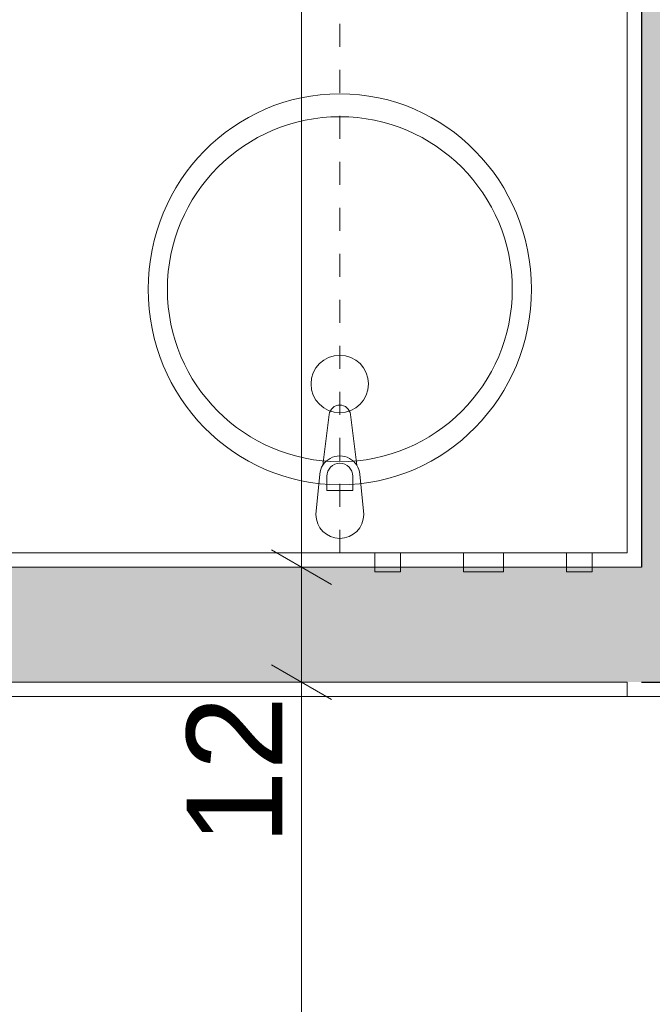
# Model space of a CAD drawing. Extents: x 100 to 2982, y 37 to 2050.
# Tile 87 of 130: x 2071 to 2137, y 757 to 860. Entities that reach past the tile are written whole.
import ezdxf
from ezdxf.xclip import XClip

# ---------------------------------------------------------------- set-up
doc = ezdxf.new("R2010")
doc.units = 0
doc.header["$MEASUREMENT"] = 0
doc.header["$XCLIPFRAME"] = 0
doc.linetypes.add('Przerywana', pattern=[24, 12, -12])
for name, color, linetype in [('299-A Wymiary Opisy', 7, 'Continuous'), ('330-W Wyposażenie', 7, 'Continuous'), ('420-K Ściany', 7, 'Continuous'), ('820-G Rysunki Obrazki', 7, 'Continuous'), ('A_ŚCIANY NOŚNE', 7, 'Continuous'), ('Drzwi ARCHICAD', 7, 'Continuous')]:
    doc.layers.add(name, color=color, linetype=linetype)
doc.styles.add('STYL_AUTOMATYCZNY_7', font='arial.ttf')
pattern_1 = [(0, (-18316.349, -206.5255), (0, 8.660254), [0, -5]), (0, (-18313.849, -202.195), (0, 8.660254), [0, -5])]

# ---------------------------------------------------------------- blocks, each defined once
blk = doc.blocks.new('Rysunek_1_1', base_point=(-18316.35, -206.53))
at = {"layer": '420-K Ściany', "linetype": 'Continuous', "lineweight": 13}
for points in [[(2135.8, 1010.51), (2135.8, 803.01), (2159.8, 803.01), (2159.8, 1010.51)], [(2135.8, 803.01), (2135.8, 791.01), (2159.8, 791.01), (2159.8, 803.01)]]:
    blk.add_hatch(color=62, dxfattribs=at).paths.add_polyline_path(points)
at = {"layer": '420-K Ściany', "linetype": 'Continuous', "lineweight": 5}
h = blk.add_hatch(dxfattribs=at)
h.set_pattern_fill('Tynk_0001', color=180, style=0, pattern_type=2)
h.set_pattern_definition(pattern_1)
h.paths.add_polyline_path([(2134.3, 1009.01), (2134.3, 804.51), (2135.8, 804.51), (2135.8, 1009.01)])
h = blk.add_hatch(dxfattribs=at)
h.set_pattern_fill('Tynk_0001', color=180, style=0, pattern_type=2)
h.set_pattern_definition(pattern_1)
h.paths.add_polyline_path([(2134.3, 804.51), (2134.3, 803.01), (2135.8, 803.01), (2135.8, 804.51)])
h = blk.add_hatch(dxfattribs=at)
h.set_pattern_fill('Tynk_0001', color=180, style=0, pattern_type=2)
h.set_pattern_definition(pattern_1)
h.paths.add_polyline_path([(2134.3, 791.01), (2134.3, 789.51), (2151.8, 789.51), (2151.8, 791.01), (2135.8, 791.01)])
at = {"layer": 'A_ŚCIANY NOŚNE', "linetype": 'Continuous', "lineweight": 5}
h = blk.add_hatch(dxfattribs=at)
h.set_pattern_fill('Tynk_0001', color=180, style=0, pattern_type=2)
h.set_pattern_definition(pattern_1)
h.paths.add_polyline_path([(2134.3, 804.51), (1971.12, 804.51), (1971.12, 803.01), (2134.3, 803.01)])
at = {"layer": 'A_ŚCIANY NOŚNE', "linetype": 'Continuous', "lineweight": 13}
for points in [[(1971.12, 791.01), (2134.3, 791.01), (2134.3, 803.01), (1971.12, 803.01)], [(2134.3, 803.01), (2134.3, 791.01), (2135.8, 791.01), (2135.8, 803.01)]]:
    blk.add_hatch(color=62, dxfattribs=at).paths.add_polyline_path(points)
at = {"layer": 'A_ŚCIANY NOŚNE', "linetype": 'Continuous', "lineweight": 5}
h = blk.add_hatch(dxfattribs=at)
h.set_pattern_fill('Tynk_0001', color=180, style=0, pattern_type=2)
h.set_pattern_definition(pattern_1)
h.paths.add_polyline_path([(2134.3, 791.01), (1971.12, 791.01), (1971.12, 789.51), (2134.3, 789.51)])
at = {"layer": '299-A Wymiary Opisy', "color": 85, "linetype": 'Continuous', "lineweight": 13, "ltscale": 0.2}
for p, q in [((2100.31, 803.01), (2100.31, 1010.51)), ((2105, 803.01), (2095.62, 803.01)), ((2100.31, 791.01), (2100.31, 803.01)), ((2105, 791.01), (2095.62, 791.01)), ((2100.31, 619.51), (2100.31, 791.01))]:
    blk.add_line(p, q, dxfattribs=at)
at = {"layer": '299-A Wymiary Opisy', "color": 45, "linetype": 'Continuous', "lineweight": 15, "ltscale": 0.2}
for p, q in [((2097.18, 804.81), (2103.43, 801.2)), ((2097.18, 792.81), (2103.43, 789.2))]:
    blk.add_line(p, q, dxfattribs=at)
at = {"layer": '330-W Wyposażenie', "color": 4, "linetype": 'Przerywana', "lineweight": 13, "ltscale": 0.2}
for p, q in [((2134.3, 1009.01), (2134.3, 804.51)), ((2104.3, 804.51), (2104.3, 979.01)), ((2134.3, 804.51), (2104.3, 804.51))]:
    blk.add_line(p, q, dxfattribs=at)
at = {"layer": '330-W Wyposażenie', "color": 75, "linetype": 'Continuous', "lineweight": 15, "ltscale": 0.2}
for p, q in [((2102.94, 812.49), (2102.94, 811)), ((2105.66, 811), (2105.66, 812.49)), ((2102.94, 811), (2105.66, 811)), ((2074.3, 804.51), (2134.3, 804.51))]:
    blk.add_line(p, q, dxfattribs=at)
at = {"layer": '330-W Wyposażenie', "color": 4, "linetype": 'Continuous', "lineweight": 13, "ltscale": 0.2, "flags": 128}
blk.add_lwpolyline([(1993.97, 1009.01), (2134.3, 1009.01), (2134.3, 804.51), (1970.94, 804.51), (1970.94, 864.51), (2074.3, 864.51), (2074.3, 949.01), (1993.97, 949.01)], close=True, dxfattribs=at)
at = {"layer": '330-W Wyposażenie', "color": 75, "linetype": 'Continuous', "lineweight": 15, "ltscale": 0.2, "flags": 128}
blk.add_lwpolyline([(2101.8, 808.51), (2102.2, 812.7, -0.12102), (2102.53, 813.66), (2103.19, 818.95, -0.882566), (2105.41, 818.95), (2106.07, 813.66, -0.12102), (2106.4, 812.7), (2106.8, 808.51, -1)], format="xyb", close=True, dxfattribs=at)
for points in [[(2107.95, 804.51), (2110.65, 804.51), (2110.65, 802.51), (2107.95, 802.51)], [(2117.2, 804.51), (2121.4, 804.51), (2121.4, 802.51), (2117.2, 802.51)], [(2127.95, 804.51), (2130.65, 804.51), (2130.65, 802.51), (2127.95, 802.51)]]:
    blk.add_lwpolyline(points, close=True, dxfattribs=at)
at = {"layer": '330-W Wyposażenie', "color": 75, "linetype": 'Continuous', "lineweight": 15, "ltscale": 0.2}
for centre, radius in [((2104.3, 832.01), 18), ((2104.3, 822.13), 3)]:
    blk.add_circle(centre, radius, dxfattribs=at)
for centre, radius, start, end in [((2104.3, 812.51), 2.11, 32.771, 147.229), ((2104.3, 812.49), 1.36, 0, 180)]:
    blk.add_arc(centre, radius, start, end, dxfattribs=at)
blk.add_ellipse((2104.3, 832.01), major_axis=(0, 20.4), ratio=0.980392, dxfattribs=at)
at = {"layer": '420-K Ściany', "color": 27, "linetype": 'Continuous', "lineweight": 25, "ltscale": 0.2}
for p, q in [((2135.8, 1010.51), (2135.8, 803.01)), ((2135.8, 791.01), (2151.8, 791.01))]:
    blk.add_line(p, q, dxfattribs=at)
at = {"layer": '420-K Ściany', "color": 67, "linetype": 'Continuous', "lineweight": 13, "ltscale": 0.2}
blk.add_line((2135.8, 803.01), (2134.3, 803.01), dxfattribs=at)
blk.add_line((2135.8, 803.01), (2134.3, 803.01), dxfattribs=at)
at = {"layer": '420-K Ściany', "color": 47, "linetype": 'Continuous', "lineweight": 15, "ltscale": 0.2}
for p in [(2134.3, 791.01), (2151.8, 789.51)]:
    blk.add_line(p, (2134.3, 789.51), dxfattribs=at)
at = {"layer": '420-K Ściany', "color": 47, "linetype": 'Continuous', "lineweight": 15, "ltscale": 0.2, "flags": 128}
blk.add_lwpolyline([(2134.3, 1009.01), (2134.3, 804.51)], dxfattribs=at)
at = {"layer": 'A_ŚCIANY NOŚNE', "color": 67, "linetype": 'Continuous', "lineweight": 13, "ltscale": 0.2}
for p, q in [((2134.3, 803.01), (1971.12, 803.01)), ((1971.12, 791.01), (2134.3, 791.01))]:
    blk.add_line(p, q, dxfattribs=at)
at = {"layer": 'A_ŚCIANY NOŚNE', "color": 47, "linetype": 'Continuous', "lineweight": 15, "ltscale": 0.2, "flags": 128}
for points in [[(2134.3, 804.51), (1971.12, 804.51)], [(1971.12, 789.51), (2134.3, 789.51)]]:
    blk.add_lwpolyline(points, dxfattribs=at)
at = {"layer": 'Drzwi ARCHICAD', "color": 47, "linetype": 'Continuous', "lineweight": 15, "ltscale": 0.2}
for p in [(2134.3, 791.01), (2151.8, 789.51)]:
    blk.add_line(p, (2134.3, 789.51), dxfattribs=at)
at = {"layer": '299-A Wymiary Opisy', "color": 46, "linetype": 'Continuous', "lineweight": 15, "insert": (2098.31, 774.03), "char_height": 10, "width": 15.1772, "attachment_point": 7, "rotation": 90, "style": 'STYL_AUTOMATYCZNY_7'}
blk.add_mtext('\\A1;{\\pql;\\fArial|b0|i0|c0|p38;12}', dxfattribs=at)

msp = doc.modelspace()

# ---------------------------------------------------------------- block references
at = {"layer": '820-G Rysunki Obrazki', "color": 65, "linetype": 'Continuous', "lineweight": 13, "ltscale": 0.2}
ref = msp.add_blockref('Rysunek_1_1', (-18316.35, -206.53), dxfattribs=at)
XClip(ref).set_block_clipping_path([(244.527027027, 75.2081975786), (2570.9054054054, 2024.1891891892)])

doc.saveas('drawing.dxf')
